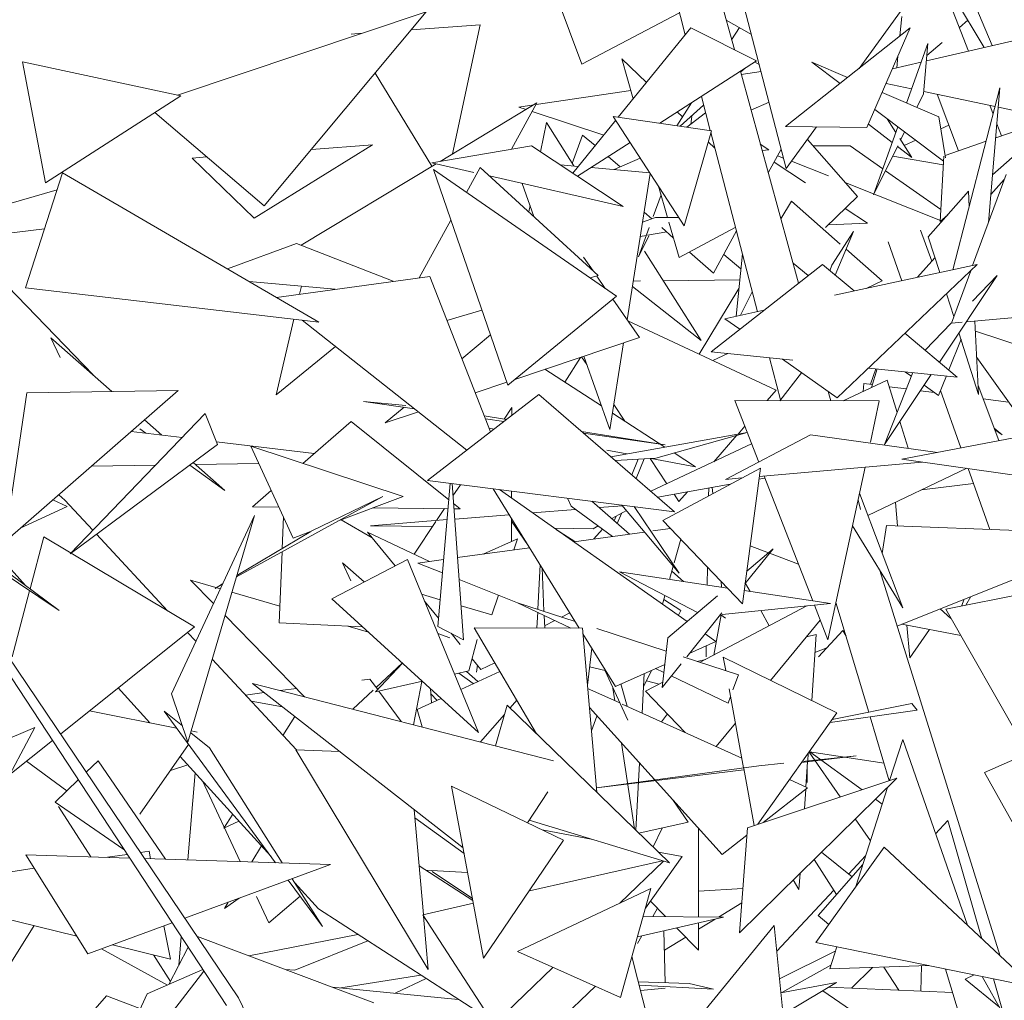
# Model space of a CAD drawing. Header units: millimetres. Extents: x -14485 to 13127, y -18923 to 3272.
# Tile 67 of 119: x 11143 to 11294, y 2406 to 2556. Entities that reach past the tile are written whole.
import ezdxf

# ---------------------------------------------------------------- set-up
doc = ezdxf.new("R2010")
doc.units = ezdxf.units.MM
doc.layers.add('G-IMPT', color=7, linetype='Continuous', lineweight=5)

# ---------------------------------------------------------------- blocks, each defined once
blk = doc.blocks.new('ÁRVORES ORNAMENTAIS - Pequeno e Médio Porte - Ipê-roxo-2865575-CORTE_CALÇADA')
at = {"layer": 'G-IMPT', "color": 253, "true_color": 0xaaaaaa}
for p, q in [((7512.37, 2551.13), (7494.91, 2614.73)), ((7504.85, 2553.38), (7489.52, 2612.19)), ((7489.02, 2548.91), (7475.97, 2583.62)), ((7542.91, 2573.03), (7551.82, 2551.73)), ((7539.34, 2570.25), (7550.63, 2551.45)), ((7548.22, 2550.89), (7543.14, 2563.93)), ((7513.25, 2560.08), (7520.32, 2532.92)), ((7539.88, 2559.85), (7531.46, 2548.25)), ((7427.1, 2544.16), (7465.19, 2556.9)), ((7440.38, 2527.19), (7465.19, 2556.9)), ((7489.02, 2548.91), (7503.85, 2556.72)), ((7511.13, 2555.65), (7514.98, 2553.42)), ((7538.01, 2556.19), (7537.71, 2553.21)), ((7548.13, 2555.61), (7546.82, 2554.49)), ((7462.91, 2554.17), (7473.44, 2554.92)), ((7473.44, 2554.92), (7469.22, 2535.17)), ((7505.72, 2554.45), (7494.58, 2540.76)), ((7515.78, 2549.43), (7505.72, 2554.45)), ((7513.13, 2554.49), (7511.95, 2552.64)), ((7520.22, 2539.35), (7539.28, 2554.45)), ((7539.28, 2554.45), (7532.67, 2539.17)), ((7567.78, 2555.42), (7541.77, 2549.4)), ((7453.69, 2553.51), (7455.43, 2553.63)), ((7538.72, 2542.94), (7541.99, 2552.06)), ((7541.99, 2552.06), (7541.34, 2544.37)), ((7544.17, 2552.21), (7541.83, 2550.2)), ((7496.89, 2543.6), (7495.13, 2549.69)), ((7498.9, 2546.08), (7495.13, 2549.69)), ((7537.4, 2550.1), (7537.23, 2548.35)), ((7403.36, 2549.26), (7406.88, 2530.7)), ((7403.36, 2549.26), (7427.61, 2544.05)), ((7515.78, 2549.43), (7500.93, 2539.84)), ((7513.32, 2547.66), (7514.09, 2548.34)), ((7515.46, 2549.23), (7516.17, 2548.84)), ((7529.69, 2546.85), (7524.23, 2549.2)), ((7524.23, 2549.2), (7528.55, 2545.95)), ((7540.97, 2549.22), (7536.58, 2548.2)), ((7457.35, 2547.51), (7466.06, 2533.26)), ((7522.19, 2515.36), (7513.28, 2547.82)), ((7516.45, 2547.76), (7513.41, 2547.32)), ((7539.5, 2545.11), (7535.6, 2545.93)), ((7545.83, 2517.41), (7553.04, 2545.27)), ((7551.27, 2524.67), (7553.04, 2545.27)), ((7406.88, 2530.7), (7427.61, 2544.05)), ((7496.53, 2544.85), (7482, 2542.72)), ((7508.68, 2538.72), (7507.31, 2543.96)), ((7543.65, 2540.81), (7535, 2544.55)), ((7540.3, 2542.26), (7541.34, 2544.37)), ((7552.3, 2542.41), (7541.4, 2544.71)), ((7546.7, 2535.61), (7543.42, 2544.28)), ((7467.3, 2534.01), (7482.14, 2542.97)), ((7478.22, 2535.87), (7482.14, 2542.97)), ((7481.64, 2542.67), (7479.34, 2542.33)), ((7480.47, 2541.96), (7479.34, 2542.33)), ((7505.78, 2542.97), (7503.54, 2539.46)), ((7504.05, 2539.39), (7507.66, 2542.61)), ((7514.91, 2541.87), (7517.68, 2543.07)), ((7533.87, 2541.95), (7544.39, 2534.03)), ((7552, 2541.23), (7551.47, 2542.59)), ((7557.12, 2541.39), (7552.79, 2542.31)), ((7423.64, 2541.49), (7440.38, 2527.19)), ((7492.36, 2538.04), (7481.41, 2541.65)), ((7493.82, 2540.87), (7508.84, 2538.7)), ((7493.82, 2540.87), (7504.69, 2524.14)), ((7504.4, 2540.81), (7503.61, 2541.57)), ((7505.09, 2539.24), (7507.97, 2541.44)), ((7505.84, 2540.88), (7505.68, 2539.7)), ((7535.76, 2540.53), (7537.1, 2538.41)), ((7543.65, 2540.81), (7544.7, 2534.54)), ((7561.98, 2540.93), (7551.9, 2531.94)), ((7561.98, 2540.93), (7552.38, 2537.59)), ((7482.7, 2535.48), (7483.58, 2539.94)), ((7487.76, 2533.3), (7483.58, 2539.94)), ((7494.2, 2540.3), (7487.62, 2532.22)), ((7520.22, 2539.35), (7532.67, 2539.17)), ((7524.94, 2539.28), (7520.32, 2532.92)), ((7532.9, 2539.7), (7536.55, 2536.88)), ((7533.69, 2528.9), (7537.41, 2539.28)), ((7543.96, 2538.97), (7545.21, 2539.54)), ((7553.29, 2537.9), (7552.57, 2539.76)), ((7489.11, 2538.04), (7487.51, 2533.69)), ((7489.11, 2538.04), (7491.04, 2536.42)), ((7508.84, 2538.7), (7504.69, 2524.14)), ((7515.91, 2510.98), (7508.76, 2538.41)), ((7537.68, 2537.49), (7539.52, 2534.59)), ((7537.82, 2537.26), (7538.44, 2538.51)), ((7438.85, 2525.33), (7456.98, 2536.52)), ((7456.98, 2536.52), (7447.61, 2535.84)), ((7466.05, 2533.8), (7481.31, 2536.4)), ((7495.36, 2527.08), (7481.31, 2536.4)), ((7496.4, 2536.91), (7488.37, 2531.72)), ((7509.37, 2536.05), (7508.36, 2537.02)), ((7517.65, 2535.79), (7516.34, 2536.65)), ((7523.55, 2537.37), (7531.24, 2528.65)), ((7524.4, 2536.41), (7530.08, 2536.37)), ((7530.08, 2536.37), (7535.11, 2532.86)), ((7533.69, 2528.9), (7537.39, 2536.39)), ((7537.36, 2536.26), (7539.52, 2534.59)), ((7538.36, 2536.42), (7540.14, 2537.23)), ((7550.92, 2537.08), (7544.64, 2534.89)), ((7431.61, 2534.68), (7429.33, 2534.51)), ((7438.85, 2525.33), (7429.33, 2534.51)), ((7493.03, 2534.73), (7494.88, 2533.16)), ((7493.94, 2532.75), (7497.96, 2534.5)), ((7516.61, 2535.69), (7517.65, 2535.79)), ((7517.55, 2532.25), (7519.55, 2535.9)), ((7518.99, 2534.88), (7519.91, 2534.51)), ((7544.36, 2533.5), (7536.61, 2534.81)), ((7544.43, 2534.82), (7543.89, 2524.8)), ((7446.01, 2521.16), (7466.7, 2533.65)), ((7472.49, 2532.32), (7466.05, 2533.8)), ((7473.46, 2533.09), (7471.33, 2529.25)), ((7473.46, 2533.09), (7491.53, 2516.51)), ((7488.45, 2533.24), (7485.72, 2533.48)), ((7499.41, 2532.27), (7490.44, 2533.06)), ((7518.45, 2533.89), (7523.28, 2530.73)), ((7521.13, 2534.03), (7526.76, 2531.78)), ((7409.5, 2532.26), (7403.84, 2514.63)), ((7409.5, 2532.26), (7448.74, 2509.4)), ((7477.67, 2499.72), (7466.3, 2532.74)), ((7466.3, 2532.74), (7494.32, 2513.36)), ((7495.36, 2527.08), (7474.89, 2531.77)), ((7499.48, 2532.16), (7495.94, 2509.73)), ((7535.51, 2532.58), (7543.99, 2526.66)), ((7553.98, 2532.02), (7548.84, 2518.06)), ((7479.87, 2530.63), (7481.68, 2525.55)), ((7502.14, 2525.41), (7500.76, 2530.19)), ((7529.41, 2530.73), (7544.18, 2524.84)), ((7551.64, 2528.91), (7553.68, 2531.22)), ((7399.64, 2527.06), (7408.67, 2529.67)), ((7499.93, 2525.55), (7501.14, 2528.9)), ((7526.3, 2523.86), (7531.24, 2528.65)), ((7542.06, 2522.44), (7548.21, 2529.42)), ((7548.21, 2529.42), (7548.33, 2527.06)), ((7480.89, 2526.27), (7481.08, 2527.23)), ((7521.12, 2527.92), (7519.48, 2525.21)), ((7528.59, 2521.34), (7521.12, 2527.92)), ((7498.3, 2524.68), (7500.28, 2525.41)), ((7498.55, 2526.23), (7499.72, 2525.2)), ((7500.28, 2525.41), (7503.86, 2525.41)), ((7529.32, 2526.78), (7532.75, 2524.54)), ((7545.05, 2525.83), (7543.89, 2524.8)), ((7468.97, 2524.99), (7464.08, 2516.18)), ((7497.71, 2519.39), (7499.32, 2523.86)), ((7501.24, 2523.86), (7503.06, 2522.25)), ((7503.92, 2519.28), (7502.34, 2524.72)), ((7503.92, 2519.28), (7512.49, 2523.86)), ((7526.74, 2524.28), (7532.75, 2524.54)), ((7406.75, 2523.68), (7387.29, 2521.25)), ((7497.71, 2519.39), (7499.25, 2522.59)), ((7497.96, 2522.51), (7498.89, 2522.66)), ((7499.09, 2522.7), (7502, 2523.19)), ((7509.15, 2516.88), (7512.69, 2523.35)), ((7530.6, 2523.28), (7527.31, 2518.11)), ((7530.6, 2523.28), (7527.81, 2516.58)), ((7542.61, 2518.72), (7540.85, 2523.45)), ((7542.06, 2522.44), (7543.81, 2516.98)), ((7414.16, 2501.31), (7395, 2521.12)), ((7434.75, 2517.55), (7445.34, 2521.42)), ((7460.14, 2515.64), (7445.34, 2521.42)), ((7538.01, 2515.73), (7535.92, 2521.67)), ((7490.74, 2517.24), (7489.27, 2519.35)), ((7498.62, 2520.25), (7507.28, 2506.58)), ((7505.48, 2520.11), (7509.15, 2516.88)), ((7510.73, 2519.76), (7513.36, 2517.54)), ((7513.6, 2519.86), (7512.63, 2510.28)), ((7534.98, 2515.71), (7529.47, 2520.56)), ((7525.84, 2518.23), (7508.79, 2504.82)), ((7521.35, 2518.41), (7523.66, 2516.52)), ((7525.84, 2518.23), (7530.7, 2514.16)), ((7527.31, 2518.11), (7526.99, 2517.26)), ((7527.69, 2513.52), (7549.55, 2518.21)), ((7549.55, 2518.21), (7528.09, 2497.81)), ((7540.42, 2516.25), (7543.08, 2519.25)), ((7442.25, 2513.18), (7465.72, 2516.4)), ((7475.03, 2492.57), (7465.72, 2516.4)), ((7490.3, 2516.15), (7491.53, 2516.51)), ((7492.6, 2514.56), (7491.29, 2516.44)), ((7543.77, 2503.25), (7552.63, 2516.53)), ((7548.55, 2517.26), (7545.59, 2509.23)), ((7548.83, 2512.59), (7552.63, 2516.53)), ((7451.23, 2514.41), (7438.06, 2515.62)), ((7445.8, 2513.67), (7446.08, 2514.89)), ((7496.75, 2514.83), (7507.28, 2506.58)), ((7496.88, 2515.68), (7498.01, 2515.69)), ((7501.49, 2515.72), (7513.19, 2515.84)), ((7534.98, 2515.71), (7532.56, 2514.56)), ((7448.74, 2509.4), (7403.84, 2514.63)), ((7477.67, 2499.72), (7494.32, 2513.36)), ((7513.06, 2514.56), (7506.97, 2504.47)), ((7515.11, 2514.04), (7513.31, 2510.43)), ((7544.84, 2513.74), (7545.96, 2510.24)), ((7497.82, 2507.02), (7493.75, 2512.89)), ((7468.36, 2509.65), (7473.7, 2511.24)), ((7510.92, 2509.91), (7516.9, 2511.2)), ((7442.2, 2498.26), (7444.91, 2509.84)), ((7446.18, 2509.69), (7471.42, 2489.79)), ((7518.79, 2498.95), (7496.04, 2509.59)), ((7510.92, 2509.91), (7513.21, 2508.3)), ((7541.58, 2505.08), (7545.58, 2509.23)), ((7545.59, 2509.23), (7547.24, 2509.37)), ((7547.89, 2509.43), (7556.56, 2510.2)), ((7549.21, 2509.55), (7549.77, 2498.31)), ((7475.02, 2507.42), (7470.66, 2503.77)), ((7538.47, 2507.68), (7546.5, 2500.97)), ((7546.76, 2507.73), (7549.77, 2498.31)), ((7561.91, 2503.82), (7549.28, 2507.99)), ((7407.7, 2506.98), (7409.14, 2503.98)), ((7407.7, 2506.98), (7417.06, 2498.77)), ((7497.82, 2507.02), (7478.75, 2500.61)), ((7495.39, 2506.2), (7493.3, 2492.96)), ((7545.2, 2502.06), (7547.07, 2506.76)), ((7451.28, 2505.67), (7442.2, 2498.26)), ((7521.31, 2503.54), (7508.79, 2504.82)), ((7511.34, 2504.56), (7509.08, 2503.49)), ((7488.79, 2503.99), (7486.42, 2500.17)), ((7489.75, 2502.9), (7488.98, 2504.05)), ((7489.3, 2504.16), (7493.3, 2492.96)), ((7519.43, 2497.5), (7517.76, 2503.9)), ((7519.73, 2503.7), (7528.09, 2497.81)), ((7557.86, 2492.2), (7549.49, 2503.96)), ((7483.35, 2502.16), (7492.02, 2496.55)), ((7522.67, 2501.63), (7519.32, 2497.35)), ((7546.5, 2500.97), (7532.88, 2502.36)), ((7534.04, 2502.24), (7533.23, 2499.86)), ((7534.22, 2502.22), (7533.36, 2499.36)), ((7539.71, 2501.66), (7535.33, 2490.62)), ((7535.33, 2490.62), (7542.52, 2501.38)), ((7538.49, 2501.79), (7539.48, 2501.09)), ((7477.51, 2500.19), (7472.69, 2498.57)), ((7535.75, 2500.48), (7529.05, 2497.33)), ((7532.09, 2498.76), (7532.19, 2500)), ((7532.19, 2500), (7533.46, 2499.83)), ((7535.75, 2500.48), (7537.28, 2495.53)), ((7543.63, 2498.13), (7544.83, 2501.14)), ((7400.66, 2475.76), (7427.21, 2498.92)), ((7404.01, 2498.57), (7400.66, 2475.76)), ((7404.01, 2498.57), (7427.21, 2498.92)), ((7482.44, 2498.28), (7465.37, 2485.13)), ((7482.44, 2498.28), (7503.2, 2480.35)), ((7518.79, 2498.95), (7517.4, 2497.36)), ((7527.14, 2497.34), (7526.75, 2498.76)), ((7536.06, 2499.5), (7538.71, 2499.15)), ((7540.85, 2498.88), (7542.96, 2498.6)), ((7541.41, 2499.71), (7543.63, 2498.13)), ((7547.05, 2490.13), (7543.95, 2498.92)), ((7552.85, 2491.24), (7549.7, 2499.69)), ((7462.08, 2496.6), (7455.6, 2497.25)), ((7455.6, 2497.25), (7463.38, 2496.13)), ((7495.59, 2494.24), (7493.9, 2496.75)), ((7534.55, 2497.32), (7512.43, 2497.37)), ((7512.43, 2497.37), (7516.09, 2487.96)), ((7534.55, 2497.32), (7533.19, 2490.99)), ((7550.47, 2497.63), (7554.35, 2497.13)), ((7410.68, 2473.89), (7431.34, 2495.37)), ((7433.23, 2490.66), (7431.34, 2495.37)), ((7461.8, 2496.35), (7458.92, 2493.95)), ((7463.99, 2495.65), (7458.92, 2493.95)), ((7477.1, 2494.53), (7478.28, 2496.3)), ((7478.28, 2495.07), (7478.28, 2496.3)), ((7493.69, 2495.46), (7501.74, 2490.25)), ((7422.03, 2494.4), (7424.68, 2492.08)), ((7446.28, 2487.76), (7453.71, 2494.19)), ((7468.64, 2482.18), (7453.71, 2494.19)), ((7474.08, 2495.01), (7477.49, 2494.47)), ((7474.25, 2494.56), (7477.09, 2494.15)), ((7537.7, 2494.17), (7538.97, 2490.06)), ((7572.25, 2494.96), (7538.01, 2488.4)), ((7420.02, 2492.65), (7427.81, 2491.7)), ((7421.32, 2493.05), (7422.25, 2492.38)), ((7474.8, 2493.17), (7475.61, 2493.01)), ((7488.97, 2492.64), (7501.78, 2490.6)), ((7489.25, 2492.4), (7501.78, 2490.6)), ((7493.45, 2488.77), (7514.32, 2492.5)), ((7500.32, 2488.55), (7514.32, 2492.5)), ((7513.96, 2493.43), (7512.93, 2492.25)), ((7552.15, 2493.13), (7553.38, 2492.12)), ((7552.21, 2492.96), (7553.38, 2492.12)), ((7433.07, 2491.07), (7448.01, 2489.26)), ((7515.01, 2490.74), (7499.58, 2483.48)), ((7512.76, 2492.06), (7509.22, 2488.01)), ((7510.99, 2485.29), (7524.04, 2492.11)), ((7543.46, 2489.44), (7524.04, 2492.11)), ((7433.23, 2490.66), (7410.68, 2473.89)), ((7461.63, 2482.68), (7438.32, 2490.4)), ((7444.82, 2476.32), (7438.32, 2490.4)), ((7492.83, 2489.78), (7495.88, 2489.2)), ((7503.14, 2489.35), (7506.42, 2487.22)), ((7375.43, 2487.68), (7408.97, 2465.22)), ((7429.48, 2487.87), (7434.35, 2483.59)), ((7429.82, 2487.57), (7439.56, 2487.71)), ((7494.14, 2488.18), (7500.32, 2488.55)), ((7497.61, 2488.39), (7496.68, 2485.98)), ((7498.56, 2488.44), (7497.31, 2485.44)), ((7502.05, 2484.64), (7499.45, 2488.5)), ((7499.61, 2488.51), (7506.42, 2487.22)), ((7516.17, 2485.75), (7541.1, 2487.96)), ((7538.01, 2488.4), (7554.92, 2486.02)), ((7413.93, 2487.34), (7423.75, 2487.48)), ((7428.98, 2487.49), (7434.35, 2483.59)), ((7516.35, 2487.04), (7501.43, 2479.03)), ((7516.35, 2487.04), (7513.59, 2466.26)), ((7532.37, 2487.19), (7526.69, 2460.74)), ((7532.82, 2479.75), (7547.98, 2487)), ((7551.46, 2477.63), (7548.16, 2486.97)), ((7503.2, 2480.35), (7465.37, 2485.13)), ((7468.85, 2484.69), (7466.96, 2462.77)), ((7470.89, 2460.75), (7469.14, 2484.65)), ((7510.99, 2485.29), (7513.5, 2485.52)), ((7517.04, 2485.51), (7516.12, 2485.35)), ((7516.93, 2485.82), (7524.37, 2466.71)), ((7548.98, 2484.66), (7541.07, 2483.69)), ((7438.59, 2481.11), (7441.46, 2483.6)), ((7469.28, 2482.78), (7470.42, 2484.49)), ((7475.43, 2483.86), (7488.62, 2462.53)), ((7505.15, 2463.54), (7476.41, 2483.73)), ((7478.25, 2482.44), (7478.25, 2483.5)), ((7511.72, 2484.56), (7500.63, 2482.57)), ((7505.17, 2483.38), (7503.88, 2481.92)), ((7508.42, 2482.78), (7508.44, 2483.97)), ((7509.05, 2483.12), (7508.96, 2484.06)), ((7531.52, 2483.2), (7538.15, 2465.62)), ((7410.22, 2481.14), (7408.01, 2482.16)), ((7409.86, 2482.12), (7408.92, 2482.96)), ((7414.15, 2477.5), (7409.86, 2482.12)), ((7458.54, 2482.69), (7436.13, 2470.4)), ((7458.54, 2482.69), (7447.56, 2477.37)), ((7461.63, 2482.68), (7451.6, 2478.89)), ((7486.8, 2482.42), (7487.37, 2481.19)), ((7490.56, 2481.95), (7496.29, 2476.93)), ((7503.88, 2481.92), (7503.14, 2483.02)), ((7531.7, 2480.7), (7531.3, 2482.18)), ((7537.04, 2481.77), (7537.37, 2478.17)), ((7403.02, 2477.81), (7410.22, 2481.14)), ((7438.59, 2481.11), (7442.63, 2481.07)), ((7457.08, 2480.93), (7468.52, 2480.81)), ((7466.77, 2479.01), (7467.97, 2480.82)), ((7470.36, 2480.79), (7469.37, 2481.59)), ((7469.43, 2480.8), (7470.36, 2480.79)), ((7488.05, 2480.69), (7481.48, 2480.17)), ((7487.37, 2481.19), (7493.72, 2476.58)), ((7495.22, 2481.26), (7491.67, 2480.98)), ((7493.59, 2479.3), (7495.84, 2480.52)), ((7503.9, 2470.94), (7495.13, 2481.37)), ((7503.9, 2470.94), (7497, 2481.13)), ((7426.16, 2452.46), (7438.89, 2479.77)), ((7438.89, 2479.77), (7428.69, 2445.07)), ((7443.33, 2479.55), (7443.12, 2474.73)), ((7452.16, 2479.1), (7456.9, 2476.35)), ((7468.37, 2479.14), (7456.67, 2478.21)), ((7463.34, 2473.85), (7466.65, 2478.83)), ((7477.89, 2479.89), (7469.54, 2479.23)), ((7478.23, 2475.8), (7478.24, 2479.32)), ((7480.81, 2475.16), (7478.24, 2478.89)), ((7494.25, 2479.65), (7493.98, 2478.96)), ((7495.07, 2480.1), (7494.42, 2478.57)), ((7513.59, 2466.26), (7501.43, 2479.03)), ((7436.19, 2470.59), (7447.5, 2477.34)), ((7447.44, 2477.31), (7444.82, 2476.32)), ((7460.45, 2472.06), (7456.18, 2477.22)), ((7465.7, 2472.74), (7456.18, 2477.22)), ((7466.15, 2478.08), (7456.67, 2478.21)), ((7490.74, 2477.75), (7484.81, 2477.83)), ((7487.93, 2475.78), (7485.15, 2477.59)), ((7498.6, 2477.24), (7487.76, 2475.76)), ((7490.74, 2477.75), (7491.52, 2478.17)), ((7492.19, 2477.69), (7490.86, 2476.18)), ((7502.6, 2477.79), (7499.86, 2477.42)), ((7530.44, 2478.17), (7538.15, 2465.62)), ((7535.67, 2478.24), (7535.01, 2473.94)), ((7535.67, 2478.24), (7572.15, 2476.82)), ((7408.97, 2465.22), (7393.5, 2476.73)), ((7406.63, 2476.52), (7404.52, 2468.53)), ((7429.69, 2462.7), (7406.63, 2476.52)), ((7425.59, 2465.16), (7414.71, 2476.89)), ((7473.89, 2473.86), (7479.15, 2476.22)), ((7479.15, 2476.22), (7478.58, 2474.5)), ((7504.18, 2476.13), (7503.16, 2472.5)), ((7537.29, 2462.82), (7572.15, 2476.82)), ((7443.1, 2474.23), (7442.65, 2463.31)), ((7481.01, 2474.83), (7469.97, 2473.32)), ((7513.99, 2469.28), (7518.32, 2474.68)), ((7518.32, 2474.68), (7514.25, 2471.24)), ((7517.58, 2474.06), (7514.77, 2475.13)), ((7403.82, 2469.05), (7399.84, 2473.45)), ((7450.72, 2467.03), (7462.29, 2473.01)), ((7473.21, 2446.55), (7462.29, 2473.01)), ((7467.85, 2473.03), (7463.91, 2472.49)), ((7522.19, 2472.3), (7517.76, 2473.99)), ((7452.36, 2472.52), (7453.65, 2469.76)), ((7452.36, 2472.52), (7455.69, 2469.6)), ((7467.67, 2470.99), (7463.91, 2472.49)), ((7482.65, 2472.19), (7482.29, 2465.4)), ((7482.92, 2471.75), (7483.21, 2465.1)), ((7506.74, 2464.89), (7494.77, 2471.12)), ((7511.31, 2468.66), (7494.77, 2471.12)), ((7503.01, 2471.99), (7502.44, 2469.98)), ((7502.8, 2471.23), (7504.59, 2469.66)), ((7508.2, 2469.12), (7508.25, 2471.87)), ((7534.62, 2471.36), (7553.07, 2412.3)), ((7544.73, 2465.4), (7577.54, 2472.02)), ((7433.66, 2468.55), (7429.1, 2469.89)), ((7432.6, 2466.3), (7429.1, 2469.89)), ((7479.17, 2466.41), (7470.22, 2469.98)), ((7510.42, 2468.79), (7510.33, 2469.68)), ((7404.45, 2468.25), (7401.78, 2458.13)), ((7432.84, 2468.6), (7434, 2469.29)), ((7433.96, 2469.21), (7432.84, 2468.6)), ((7527.09, 2466.3), (7513.86, 2468.27)), ((7514.77, 2468.14), (7514.07, 2469.38)), ((7436.46, 2405.92), (7395.15, 2467.08)), ((7442.75, 2465.88), (7435.44, 2468.03)), ((7450.72, 2467.03), (7473.21, 2446.55)), ((7464.47, 2467.72), (7467.31, 2466.88)), ((7467.07, 2464.05), (7464.91, 2466.66)), ((7476.25, 2467.57), (7475.24, 2464.55)), ((7501.74, 2467.49), (7501.37, 2466.2)), ((7504.16, 2465.24), (7501.58, 2466.91)), ((7509.78, 2467.45), (7502.16, 2461.01)), ((7547.57, 2466.95), (7547.14, 2465.89)), ((7548.59, 2467.36), (7547.82, 2466.03)), ((7434.59, 2404.73), (7394.07, 2466.47)), ((7470.51, 2465.94), (7475.24, 2464.55)), ((7487.31, 2462.54), (7479.17, 2466.42)), ((7479.17, 2466.42), (7488, 2463.54)), ((7503.79, 2464.49), (7504.16, 2465.24)), ((7507.13, 2457.29), (7523.46, 2465.93)), ((7510.51, 2464.59), (7527.09, 2466.3)), ((7517.72, 2462.89), (7516.43, 2465.2)), ((7524.63, 2466.05), (7526.69, 2460.74)), ((7527.92, 2466.45), (7532.95, 2449.65)), ((7543.87, 2465.46), (7545.53, 2464.01)), ((7556.35, 2445.12), (7544.73, 2465.4)), ((7446.54, 2452), (7434.39, 2464.46)), ((7482.26, 2464.95), (7482.13, 2462.55)), ((7483.23, 2464.48), (7483.32, 2462.55)), ((7484.9, 2463.69), (7483.3, 2462.86)), ((7487.17, 2464.88), (7485.91, 2464.22)), ((7505.07, 2458.13), (7510.44, 2464.85)), ((7509.23, 2458.4), (7510.32, 2464.57)), ((7510.29, 2464.56), (7510.99, 2464.05)), ((7517.92, 2454.52), (7525.52, 2463.75)), ((7429.69, 2462.7), (7409.18, 2446.3)), ((7442.65, 2463.31), (7455.44, 2462.73)), ((7456.36, 2461.89), (7453.16, 2462.83)), ((7470.89, 2460.75), (7466.96, 2462.77)), ((7489.09, 2462.53), (7472.53, 2462.58)), ((7482.09, 2446.35), (7472.53, 2462.58)), ((7489.09, 2462.53), (7491.29, 2437.42)), ((7491.33, 2462.45), (7501.93, 2458.98)), ((7528.97, 2462.14), (7525.25, 2458.13)), ((7528.97, 2462.14), (7529.47, 2461.29)), ((7538.03, 2463.12), (7547.03, 2461.38)), ((7538.77, 2462.97), (7539.24, 2457.95)), ((7542.26, 2462.3), (7539.24, 2457.95)), ((7429.9, 2460.5), (7428.64, 2461.86)), ((7466.96, 2461.68), (7468.78, 2461.06)), ((7470.39, 2460.03), (7468.98, 2461.73)), ((7471.72, 2455.99), (7472.96, 2460.76)), ((7489.17, 2461.65), (7494.15, 2453.59)), ((7501.32, 2453.45), (7502.16, 2461.01)), ((7509.55, 2460.45), (7507.87, 2461.63)), ((7524.89, 2461.53), (7523.42, 2461.2)), ((7524.89, 2461.53), (7524.21, 2451.44)), ((7490.53, 2459.45), (7489.86, 2453.79)), ((7509.55, 2460.45), (7505.46, 2458.62)), ((7508.03, 2458.13), (7508.06, 2459.78)), ((7524.71, 2458.8), (7526.52, 2459.5)), ((7445.32, 2443.87), (7432.43, 2457.78)), ((7473.55, 2456.2), (7472.2, 2457.84)), ((7504.55, 2458.13), (7513, 2455.37)), ((7507.93, 2457.72), (7506.68, 2457.43)), ((7528.08, 2449.54), (7510.67, 2458.08)), ((7511.04, 2456.01), (7510.67, 2458.08)), ((7457.44, 2452.77), (7461.54, 2457.17)), ((7461.53, 2457.19), (7457.5, 2453.43)), ((7469.52, 2455.49), (7471.72, 2455.99)), ((7473.01, 2456.86), (7472.86, 2455.76)), ((7473.55, 2456.2), (7475.7, 2457.2)), ((7492.56, 2456.02), (7490.19, 2456.61)), ((7501.71, 2456.95), (7494.15, 2453.59)), ((7498.46, 2453.53), (7499.68, 2456.05)), ((7501.57, 2455.73), (7500.31, 2456.33)), ((7501.32, 2453.45), (7504.21, 2457.07)), ((7456.55, 2454.73), (7455.3, 2454.57)), ((7457.75, 2453.1), (7456.55, 2454.73)), ((7470.16, 2455.64), (7472.39, 2454.02)), ((7470.49, 2453.14), (7476.47, 2455.9)), ((7471.33, 2455.9), (7473.11, 2454.35)), ((7492.57, 2455.96), (7496.03, 2448.4)), ((7498.57, 2455.55), (7498.24, 2449.52)), ((7511.4, 2451.03), (7502.71, 2455.19)), ((7512.15, 2453.07), (7513, 2455.37)), ((7422.87, 2448.02), (7418.02, 2453.37)), ((7470.82, 2428.86), (7438.58, 2454.05)), ((7438.58, 2454.05), (7484.69, 2442.21)), ((7445.3, 2453.27), (7442.83, 2452.96)), ((7457.08, 2453.04), (7453.93, 2450.11)), ((7457.44, 2452.77), (7464.6, 2454.38)), ((7464.53, 2454.37), (7463.22, 2447.72)), ((7465.98, 2451.06), (7465.84, 2453.26)), ((7489.9, 2453.28), (7494.81, 2451.07)), ((7493.77, 2453.35), (7494.07, 2451.4)), ((7495, 2453.97), (7495.95, 2450.55)), ((7498.75, 2452.86), (7501.41, 2454.27)), ((7500.84, 2453.96), (7498.9, 2454.44)), ((7513.77, 2441.11), (7511.56, 2453.21)), ((7426.16, 2452.46), (7428.69, 2445.07)), ((7440.38, 2452.64), (7437.53, 2452.27)), ((7461.35, 2448.2), (7457.91, 2452.87)), ((7463.77, 2450.05), (7467.49, 2451.76)), ((7465.89, 2452.47), (7466.85, 2451.46)), ((7479.06, 2451.49), (7478.02, 2450.3)), ((7504.81, 2446.55), (7498.75, 2452.86)), ((7511.4, 2451.03), (7511.77, 2452.03)), ((7443.16, 2450.47), (7438.4, 2451.33)), ((7463.77, 2450.05), (7464.56, 2447.38)), ((7477.58, 2450.73), (7475.77, 2444.5)), ((7477.58, 2450.73), (7502.45, 2426.57)), ((7510.5, 2427.85), (7490.16, 2450.35)), ((7495.17, 2450.9), (7513.49, 2442.63)), ((7527.34, 2448.51), (7539.56, 2450.99)), ((7540.37, 2449.96), (7539.56, 2450.99)), ((7426.94, 2447.22), (7413.61, 2449.84)), ((7425.03, 2449.82), (7442.1, 2426.59)), ((7425.03, 2449.82), (7427.85, 2447.54)), ((7445.08, 2448.97), (7443.25, 2446.1)), ((7477.17, 2449.31), (7473.48, 2445.09)), ((7491.33, 2449.05), (7490.47, 2446.78)), ((7501.22, 2448.18), (7502.11, 2449.37)), ((7528.08, 2449.54), (7515.96, 2432.48)), ((7540.37, 2449.96), (7527.03, 2448.06)), ((7533.16, 2448.93), (7536.09, 2439.15)), ((7405.26, 2447.31), (7366.78, 2430.96)), ((7405.26, 2447.31), (7400.12, 2437.62)), ((7509.58, 2444.4), (7512.52, 2447.96)), ((7550.67, 2440.39), (7567.08, 2447.7)), ((7429.12, 2446.51), (7431.99, 2444.19)), ((7430.12, 2446.59), (7429.19, 2446.78)), ((7536.13, 2439.16), (7538.14, 2445.48)), ((7548.04, 2417.02), (7538.14, 2445.48)), ((7407.95, 2445.32), (7401.44, 2440.11)), ((7428.79, 2444.7), (7421.32, 2434.05)), ((7443.13, 2426.56), (7431.99, 2444.19)), ((7495.06, 2444.92), (7497.07, 2431.79)), ((7441.38, 2427.58), (7427.52, 2442.88)), ((7451.93, 2443.62), (7445.2, 2443.87)), ((7465.49, 2410.22), (7445.2, 2443.87)), ((7531.02, 2442.96), (7522.67, 2441.93)), ((7531.02, 2442.96), (7522.8, 2442.12)), ((7523.66, 2443.33), (7523.59, 2442.2)), ((7528.56, 2436.66), (7523.81, 2443.54)), ((7523.86, 2443.6), (7535.29, 2441.82)), ((7523.91, 2443.6), (7531.95, 2437.78)), ((7410.16, 2437.61), (7403.99, 2442.15)), ((7414.95, 2442.2), (7413.13, 2440.46)), ((7425.26, 2427.13), (7414.95, 2442.2)), ((7426.01, 2440.73), (7428.69, 2441.59)), ((7491.23, 2438.08), (7516.09, 2441.42)), ((7497.83, 2441.86), (7497.28, 2431.6)), ((7515.38, 2432.29), (7513.79, 2441.02)), ((7519.94, 2441.82), (7516.09, 2441.42)), ((7523.58, 2442.04), (7523.32, 2438.2)), ((7523.53, 2441.34), (7523.52, 2438.89)), ((7429.8, 2440.37), (7428.66, 2427.02)), ((7513.82, 2440.83), (7491.23, 2438.04)), ((7537.22, 2439.52), (7513.17, 2415.88)), ((7514.36, 2431.95), (7537.22, 2439.52)), ((7559.57, 2424.5), (7550.67, 2440.39)), ((7411.91, 2439.29), (7408.34, 2435.86)), ((7436.69, 2426.77), (7430.9, 2439.15)), ((7486.22, 2430.04), (7469.05, 2438.34)), ((7473.97, 2411.96), (7469.05, 2438.34)), ((7516.76, 2432.75), (7523.58, 2438.08)), ((7520.82, 2439.33), (7523.58, 2438.08)), ((7530.97, 2422.96), (7535.8, 2438.13)), ((7480.71, 2432.7), (7483.81, 2437.47)), ((7523.29, 2437.86), (7523.09, 2434.84)), ((7418.9, 2428.63), (7408.34, 2435.86)), ((7408.88, 2435.22), (7413.81, 2427.5)), ((7502.92, 2436.23), (7505.3, 2432.79)), ((7533.96, 2436.33), (7534.99, 2435.58)), ((7435.55, 2434.02), (7434.18, 2431.88)), ((7463.32, 2434.71), (7464.75, 2418.66)), ((7470.98, 2428), (7463.44, 2433.46)), ((7436.5, 2432.97), (7434.18, 2431.88)), ((7502.45, 2426.57), (7480.96, 2433.09)), ((7497.76, 2431.13), (7505.3, 2432.79)), ((7499.92, 2429.03), (7501.33, 2431.91)), ((7506.87, 2418.29), (7506.85, 2431.88)), ((7514.36, 2431.95), (7513.17, 2415.88)), ((7533.19, 2429.94), (7530.88, 2433.29)), ((7545.04, 2433.05), (7543.17, 2431.01)), ((7545.04, 2433.05), (7550.28, 2414.92)), ((7490.7, 2430.14), (7482.95, 2431.62)), ((7510.5, 2427.85), (7514.28, 2430.8)), ((7438.5, 2426.71), (7439.94, 2429.16)), ((7486.22, 2430.04), (7473.97, 2411.96)), ((7524.84, 2414.39), (7535.29, 2428.99)), ((7535.29, 2428.99), (7558.12, 2407.56)), ((7403.88, 2427.82), (7419.77, 2427.31)), ((7403.88, 2427.82), (7413.37, 2412.62)), ((7419.41, 2427.87), (7416.39, 2427.42)), ((7422.74, 2428.36), (7421.43, 2428.17)), ((7422.74, 2428.36), (7422.97, 2427.21)), ((7504.36, 2427.53), (7498.75, 2419.62)), ((7504.36, 2427.53), (7500.76, 2428.21)), ((7530.41, 2424.44), (7525.73, 2428.23)), ((7532.47, 2427.66), (7529.88, 2424.87)), ((7422.06, 2427.23), (7450.55, 2426.33)), ((7450.55, 2426.33), (7428.23, 2418.1)), ((7472.32, 2420.83), (7464.09, 2426.11)), ((7501.37, 2426.9), (7480.99, 2422.31)), ((7494.83, 2420.41), (7501.54, 2426.85)), ((7528.03, 2421.73), (7524.56, 2427.08)), ((7532.04, 2426.3), (7525.22, 2418.51)), ((7405.17, 2425.74), (7382.88, 2422.42)), ((7465.08, 2425.47), (7471.52, 2425.09)), ((7466.07, 2425.27), (7472.27, 2421.09)), ((7522.43, 2424.98), (7522.26, 2422.48)), ((7444.06, 2423.93), (7449.3, 2416.81)), ((7449.3, 2416.81), (7444.65, 2424.15)), ((7448.68, 2419.51), (7445.05, 2423.52)), ((7521.39, 2423.97), (7522.26, 2422.48)), ((7382.88, 2422.42), (7411.66, 2415.36)), ((7441.09, 2417.37), (7439.2, 2421.4)), ((7441.09, 2417.37), (7445.87, 2421.47)), ((7479.15, 2412.99), (7499.6, 2422.66)), ((7494.93, 2405.96), (7499.6, 2422.66)), ((7506.87, 2422.25), (7513.67, 2422.67)), ((7527.59, 2422.41), (7518.86, 2413.03)), ((7434.3, 2419.59), (7436.52, 2421.15)), ((7434.3, 2419.59), (7434.86, 2420.55)), ((7472.4, 2420.38), (7464.64, 2418.63)), ((7499.51, 2420.69), (7501.82, 2418.34)), ((7513.51, 2420.46), (7509.92, 2418.26)), ((7475.21, 2402.36), (7448.68, 2419.51)), ((7475.53, 2401.86), (7464.64, 2418.63)), ((7464.77, 2418.43), (7465.49, 2410.22)), ((7498.4, 2418.38), (7510.71, 2418.25)), ((7500.58, 2419.61), (7499.87, 2418.36)), ((7526.81, 2417.13), (7525.22, 2418.51)), ((7405.13, 2416.96), (7397.1, 2404.16)), ((7426.29, 2417.38), (7413.37, 2412.62)), ((7425.02, 2416.92), (7426.03, 2411.83)), ((7497.53, 2415.25), (7510.71, 2418.25)), ((7509.43, 2417.96), (7506.87, 2416.4)), ((7506.88, 2413.2), (7506.87, 2417.38)), ((7507.86, 2403.96), (7518.47, 2417)), ((7519.77, 2403.72), (7518.47, 2417)), ((7427.66, 2415.3), (7427.28, 2410.83)), ((7454.71, 2415.61), (7438.02, 2412.32)), ((7498.2, 2415.4), (7497.54, 2414.22)), ((7501.57, 2416.17), (7501.77, 2408.21)), ((7503.52, 2416.61), (7506.88, 2413.2)), ((7417.14, 2414.01), (7426.03, 2411.83)), ((7430.14, 2415.27), (7457.16, 2405.14)), ((7445.04, 2410.13), (7456.24, 2414.62)), ((7504.91, 2415.2), (7501.65, 2413.2)), ((7524.84, 2414.39), (7558.12, 2407.56)), ((7415.45, 2413.39), (7425.55, 2407.86)), ((7423.4, 2412.48), (7426, 2408.4)), ((7425.77, 2407.96), (7428.75, 2413.64)), ((7479.15, 2412.99), (7494.93, 2405.96)), ((7519.27, 2408.83), (7527.82, 2413.03)), ((7526.96, 2410.34), (7528.04, 2413.73)), ((7496.68, 2412.23), (7499.75, 2400.09)), ((7527.14, 2410.89), (7519.64, 2406.72)), ((7526.96, 2410.34), (7542.13, 2410.84)), ((7540.94, 2406.92), (7541.03, 2410.81)), ((7431.14, 2409.99), (7413.64, 2387.47)), ((7422.47, 2406.5), (7430.96, 2410.26)), ((7445.04, 2410.13), (7443.58, 2410.23)), ((7464.36, 2409.37), (7452.1, 2407.41)), ((7475.53, 2401.86), (7484.59, 2410.57)), ((7530.28, 2407.37), (7533.52, 2410.56)), ((7537.55, 2407.06), (7535.24, 2410.62)), ((7544.71, 2410.31), (7549.11, 2395.59)), ((7547.72, 2408.76), (7549.06, 2409.42)), ((7465.18, 2408.85), (7460.41, 2406.59)), ((7505.44, 2408.08), (7497.66, 2408.35)), ((7509.17, 2407.21), (7497.79, 2407.84)), ((7509.17, 2407.21), (7505.44, 2408.08)), ((7519.48, 2406.69), (7528, 2408.23)), ((7520.75, 2403.9), (7528, 2408.23)), ((7547.72, 2408.76), (7552.96, 2404.45)), ((7550.31, 2409.16), (7553.65, 2403.23)), ((7552.04, 2408.81), (7553.65, 2403.23)), ((7422.47, 2406.5), (7413.64, 2387.47)), ((7450.85, 2407.51), (7470.09, 2405.67)), ((7491.08, 2407.68), (7475.45, 2392.8)), ((7498, 2407.01), (7501.79, 2407.39)), ((7531.11, 2403.41), (7525.92, 2406.99)), ((7545.78, 2406.71), (7526.8, 2407.52)), ((7416.24, 2406.21), (7405.13, 2393.54)), ((7421.32, 2404.25), (7416.24, 2406.21)), ((7468.31, 2339.01), (7436.46, 2405.92))]:
    blk.add_line(p, q, dxfattribs=at)

msp = doc.modelspace()

# ---------------------------------------------------------------- block references
at = {"layer": 'G-IMPT', "color": 253, "true_color": 0xaaaaaa}
msp.add_blockref('ÁRVORES ORNAMENTAIS - Pequeno e Médio Porte - Ipê-roxo-2865575-CORTE_CALÇADA', (3740.319, 0), dxfattribs=at)

doc.saveas('drawing.dxf')
